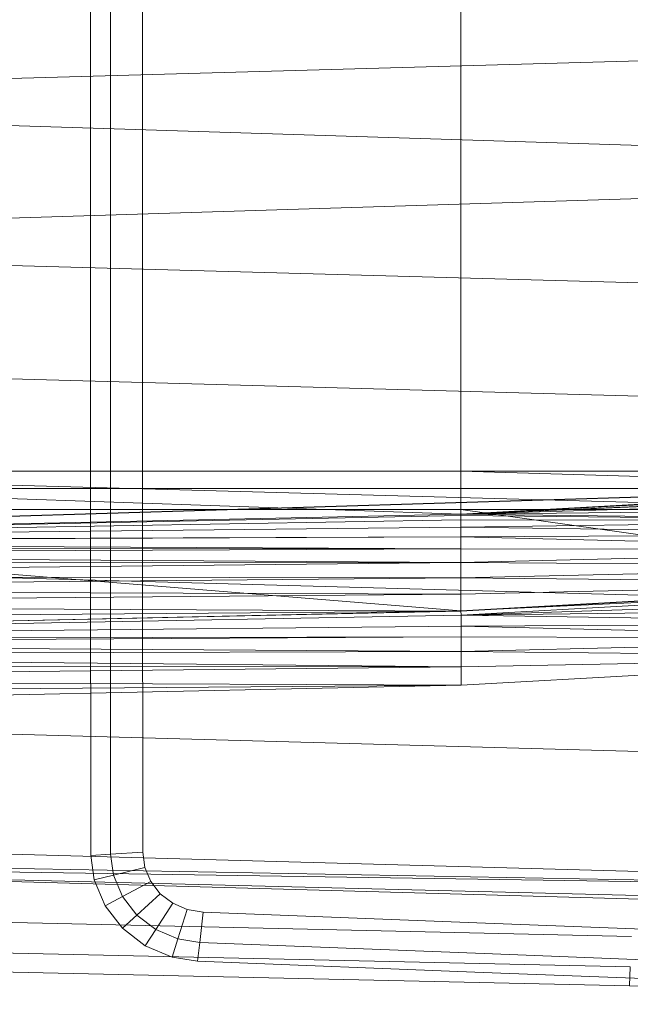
# Model space of a CAD drawing. Header units: metres. Extents: x 391.1 to 430.4, y 12.7 to 28.4.
# Tile 107 of 168: x 407.56 to 407.697, y 26.266 to 26.487. Entities that reach past the tile are written whole.
import ezdxf

# ---------------------------------------------------------------- set-up
doc = ezdxf.new("R2010")
doc.units = ezdxf.units.M
doc.layers.add('A-DETL-____-MBND', color=7, linetype='Continuous', lineweight=18)

# ---------------------------------------------------------------- blocks, each defined once
blk = doc.blocks.new('Family - Inodor PB-155487-02_PCI_P0')
at = {"layer": 'A-DETL-____-MBND', "color": 253, "true_color": 0xaaaaaa}
for p, q in [((0.19876, 0.12377), (0.19876, 0.27623)), ((0.19876, 0.12377), (0.19876, 0.27623)), ((0.2032, 0.12377), (0.2032, 0.27623)), ((0.2032, 0.12377), (0.2032, 0.27623)), ((0.2104, 0.27622), (0.2104, 0.12377)), ((0.2104, 0.27622), (0.2104, 0.12377)), ((0.2104, 0.27622), (0.2104, 0.12377)), ((0.2104, 0.12377), (0.2104, 0.27622)), ((0.28176, 0.26697), (0.28176, 0.13288)), ((0.28176, 0.13288), (0.28176, 0.26697)), ((0.28176, 0.13288), (0.28176, 0.26697)), ((0.28176, 0.13288), (0.28176, 0.26697)), ((0.51095, 0.22997), (0.00127, 0.2159)), ((0.51095, 0.19991), (0.00127, 0.2159)), ((0.51095, 0.19991), (0.00127, 0.18393)), ((0.51095, 0.16986), (0.00127, 0.18393)), ((0.51095, 0.14444), (0.00127, 0.15852)), ((0.51095, 0.12067), (0.00127, 0.13475)), ((0.52327, 0.1334), (0.00127, 0.11723)), ((0.00186, 0.13288), (0.28176, 0.13288)), ((0.28176, 0.13288), (0.00186, 0.13288)), ((0.28176, 0.13288), (0.00186, 0.13288)), ((0.28176, 0.13288), (0.00186, 0.13288)), ((0.28176, 0.12326), (0.00186, 0.13288)), ((0.28176, 0.12326), (0.00186, 0.13288)), ((0.00187, 0.11726), (0.52327, 0.1334)), ((0.00187, 0.11726), (0.52327, 0.1334)), ((0.00187, 0.11726), (0.51154, 0.13288)), ((0.00187, 0.11726), (0.51154, 0.13288)), ((0.28176, 0.13288), (0.39665, 0.13288)), ((0.28176, 0.13288), (0.28176, 0.12899)), ((0.39665, 0.13288), (0.28176, 0.13288)), ((0.28176, 0.12899), (0.28176, 0.13288)), ((0.39665, 0.13288), (0.28176, 0.13288)), ((0.28176, 0.13288), (0.28176, 0.12326)), ((0.39665, 0.1296), (0.28176, 0.13288)), ((0.39665, 0.13288), (0.28176, 0.13288)), ((0.39665, 0.1296), (0.28176, 0.13288)), ((0.28176, 0.12326), (0.28176, 0.13288)), ((0.28176, 0.12326), (0.51154, 0.13288)), ((0.28176, 0.12326), (0.51154, 0.13288)), ((0.00186, 0.12899), (0.28176, 0.12899)), ((0.28176, 0.12899), (0.00186, 0.12899)), ((0.28176, 0.12326), (0.39665, 0.1296)), ((0.28176, 0.12326), (0.39665, 0.1296)), ((0.39665, 0.1296), (0.28176, 0.12326)), ((0.28176, 0.12326), (0.39665, 0.1296)), ((0.39665, 0.12929), (0.28176, 0.12326)), ((0.28176, 0.12326), (0.39665, 0.12929)), ((0.28176, 0.12899), (0.39665, 0.12899)), ((0.28176, 0.12899), (0.28176, 0.12431)), ((0.39665, 0.12899), (0.28176, 0.12899)), ((0.28176, 0.12431), (0.28176, 0.12899)), ((0.39665, 0.12831), (0.28176, 0.12326)), ((0.28176, 0.12326), (0.39665, 0.12831)), ((0.39665, 0.12671), (0.28176, 0.12326)), ((0.28176, 0.12326), (0.39665, 0.12671)), ((0.00186, 0.12431), (0.28176, 0.12431)), ((0.28176, 0.12431), (0.00186, 0.12431)), ((0.28175, 0.10165), (0.00186, 0.12431)), ((0.28175, 0.10165), (0.00186, 0.12431)), ((0.1988, 0.04683), (0.19876, 0.12377)), ((0.1988, 0.04683), (0.19876, 0.12377)), ((0.20325, 0.0471), (0.2032, 0.12377)), ((0.20325, 0.0471), (0.2032, 0.12377)), ((0.2104, 0.12377), (0.21044, 0.04754)), ((0.2104, 0.12377), (0.21044, 0.04754)), ((0.2104, 0.12377), (0.21044, 0.04754)), ((0.21044, 0.04754), (0.2104, 0.12377)), ((0.28176, 0.12431), (0.28175, 0.10165)), ((0.28175, 0.10165), (0.28176, 0.12431)), ((0.39665, 0.12454), (0.28176, 0.12326)), ((0.28176, 0.12326), (0.39665, 0.12454)), ((0.28176, 0.12431), (0.39665, 0.12431)), ((0.39665, 0.12431), (0.28176, 0.12431)), ((0.39665, 0.10799), (0.28176, 0.12431)), ((0.39665, 0.10799), (0.28176, 0.12431)), ((0.00187, 0.11726), (0.28176, 0.12326)), ((0.00187, 0.11726), (0.28176, 0.12326)), ((0.28176, 0.12326), (0.00187, 0.11726)), ((0.00187, 0.11726), (0.28176, 0.12326)), ((0.28176, 0.12295), (0.00187, 0.11726)), ((0.00187, 0.11726), (0.28176, 0.12295)), ((0.28176, 0.12197), (0.00187, 0.11726)), ((0.00187, 0.11726), (0.28176, 0.12197)), ((0.39665, 0.12186), (0.28176, 0.12326)), ((0.39665, 0.12186), (0.28176, 0.12326)), ((0.28176, 0.12295), (0.28176, 0.12326)), ((0.28176, 0.12295), (0.28176, 0.12326)), ((0.39665, 0.12186), (0.28176, 0.12295)), ((0.39665, 0.12186), (0.28176, 0.12295)), ((0.28176, 0.12197), (0.28176, 0.12295)), ((0.28176, 0.12197), (0.28176, 0.12295)), ((0.39665, 0.12186), (0.28176, 0.12197)), ((0.39665, 0.12186), (0.28176, 0.12197)), ((0.28176, 0.12037), (0.28176, 0.12197)), ((0.28176, 0.12037), (0.28176, 0.12197)), ((0.39665, 0.12186), (0.28176, 0.12037)), ((0.28176, 0.12037), (0.39665, 0.12186)), ((0.28176, 0.12037), (0.00187, 0.11726)), ((0.00187, 0.11726), (0.28176, 0.12037)), ((0.39665, 0.11876), (0.28176, 0.12037)), ((0.39665, 0.11876), (0.28176, 0.12037)), ((0.28176, 0.11819), (0.28176, 0.12037)), ((0.28176, 0.11819), (0.28176, 0.12037)), ((0.28176, 0.11819), (0.00187, 0.11726)), ((0.00187, 0.11694), (0.28176, 0.11819)), ((0.00187, 0.11726), (0.28176, 0.11819)), ((0.00187, 0.11694), (0.28176, 0.11819)), ((0.28176, 0.11552), (0.00187, 0.11694)), ((0.28176, 0.11552), (0.00187, 0.11694)), ((0.39665, 0.11876), (0.28176, 0.11819)), ((0.28176, 0.11819), (0.39665, 0.11876)), ((0.39665, 0.11533), (0.28176, 0.11819)), ((0.28176, 0.11552), (0.28176, 0.11819)), ((0.39665, 0.11533), (0.28176, 0.11819)), ((0.28176, 0.11552), (0.28176, 0.11819)), ((0.28176, 0.11552), (0.00187, 0.11596)), ((0.28176, 0.11552), (0.00187, 0.11596)), ((0.28176, 0.11552), (0.00187, 0.11436)), ((0.00187, 0.11436), (0.28176, 0.11552)), ((0.39665, 0.11533), (0.28176, 0.11552)), ((0.39665, 0.11533), (0.28176, 0.11552)), ((0.28176, 0.11242), (0.28176, 0.11552)), ((0.28176, 0.11242), (0.28176, 0.11552)), ((0.39665, 0.11533), (0.28176, 0.11242)), ((0.28176, 0.11242), (0.39665, 0.11533)), ((0.51095, 0.09991), (0.00127, 0.11399)), ((0.28176, 0.11242), (0.00187, 0.11436)), ((0.28176, 0.11242), (0.00187, 0.11436)), ((0.28176, 0.11242), (0.00187, 0.11219)), ((0.00187, 0.10951), (0.28176, 0.11242)), ((0.00187, 0.11219), (0.28176, 0.11242)), ((0.00187, 0.10951), (0.28176, 0.11242)), ((0.39665, 0.11167), (0.28176, 0.11242)), ((0.39665, 0.11167), (0.28176, 0.11242)), ((0.28176, 0.10898), (0.28176, 0.11242)), ((0.28176, 0.10898), (0.28176, 0.11242)), ((0.39665, 0.11167), (0.28176, 0.10898)), ((0.28176, 0.10898), (0.39665, 0.11167)), ((0.28176, 0.10898), (0.00187, 0.10951)), ((0.28176, 0.10898), (0.00187, 0.10951)), ((0.28176, 0.10898), (0.00187, 0.10641)), ((0.00187, 0.10641), (0.28176, 0.10898)), ((0.39665, 0.1079), (0.28176, 0.10898)), ((0.39665, 0.1079), (0.28176, 0.10898)), ((0.28176, 0.10533), (0.28176, 0.10898)), ((0.28176, 0.10533), (0.28176, 0.10898)), ((0.28176, 0.10533), (0.00187, 0.10641)), ((0.28176, 0.10533), (0.00187, 0.10641)), ((0.39665, 0.10799), (0.28175, 0.10165)), ((0.28175, 0.10165), (0.39665, 0.10799)), ((0.3967, 0.10699), (0.28175, 0.10165)), ((0.28175, 0.10165), (0.3967, 0.10699)), ((0.39665, 0.1079), (0.28176, 0.10533)), ((0.28176, 0.10156), (0.39665, 0.1079)), ((0.28176, 0.10533), (0.39665, 0.1079)), ((0.28181, 0.10065), (0.3967, 0.10699)), ((0.28181, 0.10065), (0.3967, 0.10699)), ((0.28176, 0.10533), (0.00187, 0.10298)), ((0.00187, 0.10298), (0.28176, 0.10533)), ((0.28176, 0.10156), (0.28176, 0.10533)), ((0.28176, 0.10156), (0.28176, 0.10533)), ((0.3967, 0.10454), (0.28181, 0.10065)), ((0.28181, 0.10065), (0.3967, 0.10454)), ((0.28176, 0.10156), (0.00127, 0.09542)), ((0.28176, 0.10156), (0.00187, 0.10298)), ((0.28176, 0.10156), (0.00187, 0.10298)), ((0.28176, 0.10156), (0.00187, 0.09932)), ((0.00187, 0.09555), (0.28176, 0.10156)), ((0.00187, 0.09932), (0.28176, 0.10156)), ((0.00187, 0.09555), (0.28176, 0.10156)), ((0.28175, 0.10165), (0.00192, 0.09531)), ((0.00192, 0.09531), (0.28175, 0.10165)), ((0.28181, 0.10065), (0.28175, 0.10165)), ((0.28181, 0.10065), (0.28175, 0.10165)), ((0.3967, 0.1021), (0.28181, 0.10065)), ((0.28181, 0.10065), (0.3967, 0.1021)), ((0.28181, 0.10065), (0.00192, 0.09531)), ((0.00192, 0.09531), (0.28181, 0.10065)), ((0.3967, 0.09882), (0.28181, 0.10065)), ((0.3967, 0.09882), (0.28181, 0.10065)), ((0.28181, 0.0982), (0.28181, 0.10065)), ((0.28181, 0.0982), (0.28181, 0.10065)), ((0.28181, 0.0982), (0.00192, 0.09531)), ((0.00192, 0.09531), (0.28181, 0.0982)), ((0.3967, 0.09882), (0.28181, 0.0982)), ((0.28181, 0.0982), (0.3967, 0.09882)), ((0.3967, 0.0954), (0.28181, 0.0982)), ((0.3967, 0.0954), (0.28181, 0.0982)), ((0.28181, 0.09576), (0.28181, 0.0982)), ((0.28181, 0.09576), (0.28181, 0.0982)), ((0.28181, 0.09576), (0.00192, 0.09531)), ((0.00192, 0.09431), (0.28181, 0.09576)), ((0.00192, 0.09531), (0.28181, 0.09576)), ((0.00192, 0.09431), (0.28181, 0.09576)), ((0.3967, 0.0954), (0.28181, 0.09576)), ((0.3967, 0.0954), (0.28181, 0.09576)), ((0.28181, 0.09248), (0.28181, 0.09576)), ((0.28181, 0.09248), (0.28181, 0.09576)), ((0.3967, 0.0954), (0.28181, 0.09248)), ((0.28181, 0.09248), (0.3967, 0.0954)), ((0.28181, 0.09248), (0.00192, 0.09431)), ((0.28181, 0.09248), (0.00192, 0.09431)), ((0.28181, 0.09248), (0.00192, 0.09185)), ((0.00192, 0.09185), (0.28181, 0.09248)), ((0.28181, 0.08906), (0.00192, 0.09185)), ((0.28181, 0.08906), (0.00192, 0.09185)), ((0.39671, 0.09131), (0.28181, 0.09248)), ((0.28181, 0.08906), (0.28181, 0.09248)), ((0.39671, 0.09131), (0.28181, 0.09248)), ((0.28181, 0.08906), (0.28181, 0.09248)), ((0.39671, 0.09131), (0.28181, 0.08906)), ((0.28181, 0.08497), (0.39671, 0.09131)), ((0.28181, 0.08906), (0.39671, 0.09131)), ((0.28181, 0.08906), (0.00192, 0.08942)), ((0.28181, 0.08906), (0.00192, 0.08942)), ((0.28181, 0.08906), (0.00192, 0.08614)), ((0.00192, 0.08614), (0.28181, 0.08906)), ((0.28181, 0.08497), (0.28181, 0.08906)), ((0.28181, 0.08497), (0.28181, 0.08906)), ((0.28181, 0.08497), (0.00192, 0.08614)), ((0.28181, 0.08497), (0.00192, 0.08614)), ((0.28181, 0.08497), (0.00127, 0.07882)), ((0.28181, 0.08497), (0.00192, 0.08272)), ((0.00192, 0.07896), (0.28181, 0.08497)), ((0.00192, 0.08272), (0.28181, 0.08497)), ((0.00192, 0.07896), (0.28181, 0.08497)), ((0.51095, 0.06488), (0.00127, 0.07896)), ((0.51095, 0.03799), (0.00127, 0.05207)), ((0.51095, 0.03799), (0.00127, 0.04712)), ((0.20325, 0.0471), (0.1988, 0.04683)), ((0.1988, 0.04683), (0.20325, 0.0471)), ((0.19954, 0.04135), (0.1988, 0.04683)), ((0.19954, 0.04135), (0.1988, 0.04683)), ((0.21044, 0.04754), (0.20325, 0.0471)), ((0.20325, 0.0471), (0.21044, 0.04754)), ((0.20388, 0.04242), (0.20325, 0.0471)), ((0.20388, 0.04242), (0.20325, 0.0471)), ((0.21044, 0.04754), (0.2109, 0.04416)), ((0.21044, 0.04754), (0.2109, 0.04416)), ((0.21044, 0.04754), (0.2109, 0.04416)), ((0.2109, 0.04416), (0.21044, 0.04754)), ((0.51095, 0.03799), (0.00127, 0.04594)), ((0.51095, 0.03305), (0.00127, 0.04594)), ((0.51095, 0.03186), (0.00127, 0.04594)), ((0.2109, 0.04416), (0.20388, 0.04242)), ((0.20388, 0.04242), (0.2109, 0.04416)), ((0.2109, 0.04416), (0.21224, 0.041)), ((0.2109, 0.04416), (0.21224, 0.041)), ((0.2109, 0.04416), (0.21224, 0.041)), ((0.21224, 0.041), (0.2109, 0.04416)), ((0.20388, 0.04242), (0.19954, 0.04135)), ((0.19954, 0.04135), (0.20388, 0.04242)), ((0.20591, 0.03763), (0.20388, 0.04242)), ((0.20591, 0.03763), (0.20388, 0.04242)), ((0.20199, 0.03555), (0.19954, 0.04135)), ((0.20199, 0.03555), (0.19954, 0.04135)), ((0.21224, 0.041), (0.20591, 0.03763)), ((0.20591, 0.03763), (0.21224, 0.041)), ((0.21224, 0.041), (0.21437, 0.03826)), ((0.21224, 0.041), (0.21437, 0.03826)), ((0.21224, 0.041), (0.21437, 0.03826)), ((0.21437, 0.03826), (0.21224, 0.041)), ((0.20591, 0.03763), (0.20199, 0.03555)), ((0.20199, 0.03555), (0.20591, 0.03763)), ((0.20914, 0.03349), (0.20591, 0.03763)), ((0.20914, 0.03349), (0.20591, 0.03763)), ((0.21437, 0.03826), (0.20914, 0.03349)), ((0.20914, 0.03349), (0.21437, 0.03826)), ((0.21437, 0.03826), (0.21716, 0.03612)), ((0.21437, 0.03826), (0.21716, 0.03612)), ((0.21437, 0.03826), (0.21716, 0.03612)), ((0.21716, 0.03612), (0.21437, 0.03826)), ((0.00056, 0.03582), (0.31998, 0.0287)), ((0.00056, 0.03582), (0.31998, 0.0287)), ((0.2059, 0.03054), (0.20199, 0.03555)), ((0.2059, 0.03054), (0.20199, 0.03555)), ((0.21716, 0.03612), (0.21337, 0.03025)), ((0.21337, 0.03025), (0.21716, 0.03612)), ((0.21716, 0.03612), (0.22043, 0.03472)), ((0.21716, 0.03612), (0.22043, 0.03472)), ((0.21716, 0.03612), (0.22043, 0.03472)), ((0.22043, 0.03472), (0.21716, 0.03612)), ((0.20914, 0.03349), (0.2059, 0.03054)), ((0.2059, 0.03054), (0.20914, 0.03349)), ((0.21337, 0.03025), (0.20914, 0.03349)), ((0.21337, 0.03025), (0.20914, 0.03349)), ((0.22043, 0.03472), (0.21832, 0.02813)), ((0.21832, 0.02813), (0.22043, 0.03472)), ((0.22043, 0.03472), (0.22397, 0.03415)), ((0.22043, 0.03472), (0.22397, 0.03415)), ((0.22043, 0.03472), (0.22397, 0.03415)), ((0.22397, 0.03415), (0.22043, 0.03472)), ((0.22397, 0.03415), (0.22322, 0.02734)), ((0.22322, 0.02734), (0.22397, 0.03415)), ((0.22397, 0.03415), (0.28722, 0.03169)), ((0.22397, 0.03415), (0.28722, 0.03169)), ((0.22397, 0.03415), (0.28722, 0.03169)), ((0.28722, 0.03169), (0.22397, 0.03415)), ((0.28722, 0.03169), (0.41372, 0.02678)), ((0.28722, 0.03169), (0.41372, 0.02678)), ((0.28722, 0.03169), (0.41372, 0.02678)), ((0.41372, 0.02678), (0.28722, 0.03169)), ((0.00022, 0.02899), (0.31971, 0.02187)), ((0.00022, 0.02899), (0.31971, 0.02187)), ((0.21102, 0.02662), (0.2059, 0.03054)), ((0.21102, 0.02662), (0.2059, 0.03054)), ((0.21337, 0.03025), (0.21102, 0.02662)), ((0.21102, 0.02662), (0.21337, 0.03025)), ((0.21832, 0.02813), (0.21337, 0.03025)), ((0.21832, 0.02813), (0.21337, 0.03025)), ((0.21701, 0.02405), (0.21102, 0.02662)), ((0.21701, 0.02405), (0.21102, 0.02662)), ((0.21832, 0.02813), (0.21701, 0.02405)), ((0.21701, 0.02405), (0.21832, 0.02813)), ((0.22322, 0.02734), (0.21832, 0.02813)), ((0.22322, 0.02734), (0.21832, 0.02813)), ((0.22322, 0.02734), (0.22275, 0.02313)), ((0.22275, 0.02313), (0.22322, 0.02734)), ((0.28693, 0.02486), (0.22322, 0.02734)), ((0.28693, 0.02486), (0.22322, 0.02734)), ((0, 0.02477), (0.31954, 0.01764)), ((0, 0.02477), (0.31954, 0.01764)), ((0.41343, 0.01995), (0.28693, 0.02486)), ((0.41343, 0.01995), (0.28693, 0.02486)), ((0.22275, 0.02313), (0.21701, 0.02405)), ((0.22275, 0.02313), (0.21701, 0.02405)), ((0.28674, 0.02064), (0.22275, 0.02313)), ((0.28674, 0.02064), (0.22275, 0.02313)), ((0.41325, 0.01573), (0.28674, 0.02064)), ((0.41325, 0.01573), (0.28674, 0.02064)), ((0.31971, 0.02187), (0.31954, 0.01764)), ((0.31954, 0.01764), (0.31971, 0.02187)), ((0.31954, 0.01764), (0.47654, 0.01351)), ((0.31954, 0.01764), (0.47654, 0.01351))]:
    blk.add_line(p, q, dxfattribs=at)
blk = doc.blocks.new('LONDR55-XX_ZZ-ARQ-CAA-M3D-Londres55_ifc-1-02_PCI_P0')
at = {"layer": 'A-DETL-____-MBND', "color": 253, "lineweight": 18, "true_color": 0xaaaaaa}
blk.add_blockref('Family - Inodor PB-155487-02_PCI_P0', (407.37693, 26.25274), dxfattribs=at)

msp = doc.modelspace()

# ---------------------------------------------------------------- block references
at = {"lineweight": 5}
msp.add_blockref('LONDR55-XX_ZZ-ARQ-CAA-M3D-Londres55_ifc-1-02_PCI_P0', (0, 0), dxfattribs=at)

doc.saveas('drawing.dxf')
